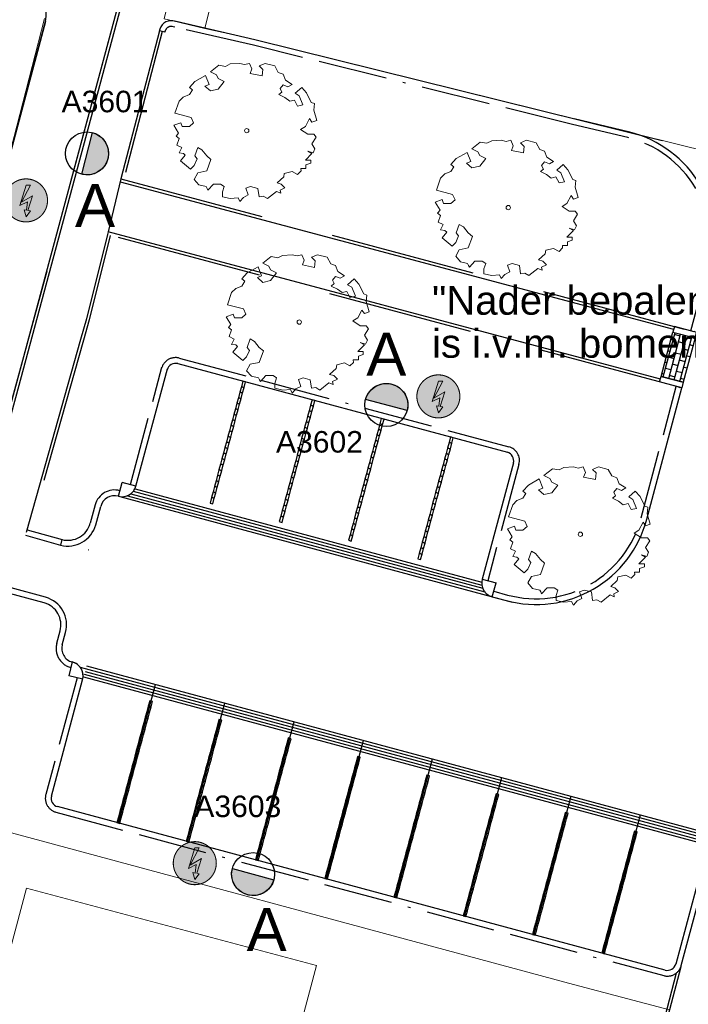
# Model space of a CAD drawing. Header units: metres. Extents: x 253535 to 254630, y 592458 to 593699.
# Tile 11 of 40: x 253681 to 253704, y 593026 to 593060. Entities that reach past the tile are written whole.
import ezdxf
from ezdxf.enums import TextEntityAlignment as Align

# ---------------------------------------------------------------- set-up
doc = ezdxf.new("R2010")
doc.units = ezdxf.units.M
doc.linetypes.add('ACAD_ISO11W100', pattern=[33, 12, -3, 12, -3, 0, -3])
doc.linetypes.add('DASHED', pattern=[19.05, 12.7, -6.35])
for name, color, linetype, lineweight in [('B-WE-GR-BOOM-S1', 114, 'Continuous', 9), ('B-WE-GR-BOOM_STAMDIAMETER-T', 7, 'Continuous', 25), ('B-WE-OG-TERREIN_BEGROEID-GV', 254, 'Continuous', 18), ('B-WE-VH-OPENVERHARDING-GV', 254, 'Continuous', 18), ('B-WE-VH-OPENVERHARDING_STRAATBAKSTEEN-GV', 254, 'Continuous', 18), ('N-woningen', 1, 'Continuous', 0)]:
    doc.layers.add(name, color=color, linetype=linetype, lineweight=lineweight)
for name, color, linetype in [('N-EI-OV-Mast-S', 7, 'Continuous'), ('N-EI-OV-Mast_0_Symbool_Code', 7, 'Continuous'), ('N-EI-OV-Mast_1_Mastnummer-T', 7, 'Continuous'), ('N-EI-OV-Mast_2_Kast-en-Groep-T', 7, 'Continuous'), ('N-EI-OV-Mast_4_Overig_1-T', 7, 'Continuous'), ('N-EI-OV-Mast_5_Overig_2-T', 7, 'Continuous'), ('N-WB-ARC-ASFALT', 8, 'Continuous'), ('N-WB-ARC-BETONSTEEN KF', 253, 'Continuous'), ('N-WB-ARC-KLINKER DF', 24, 'Continuous'), ('N-WB-BAND GAZONBAND 10x20', 7, 'DASHED'), ('N-WB-BAND OPSLUITBAND 10x20', 7, 'DASHED'), ('N-WB-BAND TROTTOIRBAND 18 20', 7, 'ACAD_ISO11W100'), ('N-WB-KANTVERHARDING', 2, 'Continuous'), ('N-WB-MOLGOOT GEBAKKEN DF', 8, 'Continuous'), ('N-WB-PERRONBAND 18 20', 2, 'Continuous'), ('X-EI-OV-Aansluiting-S', 1, 'Continuous'), ('X-EI-OV-Aansluiting_0_Symbool_Code', 7, 'Continuous'), ('X-EI-OV-Aansluiting_1_Mastnummer-T', 7, 'Continuous'), ('X-EI-OV-Aansluiting_2_Groep_en_Fase-T', 7, 'Continuous'), ('X-EI-OV-Aansluiting_4_Overig_1-T', 7, 'Continuous'), ('X-EI-OV-Aansluiting_5_Overig_2-T', 7, 'Continuous'), ('X-XX-AL-Legenda-T', 7, 'Continuous')]:
    doc.layers.add(name, color=color, linetype=linetype)
doc.styles.add('ARIAL', font='arial.ttf')
doc.styles.add('NLCS-ISO', font='txt')

# ---------------------------------------------------------------- blocks, each defined once
blk = doc.blocks.new('SGR-BOOM_06_ST')
at = {"linetype": 'Continuous', "flags": 128}
blk.add_lwpolyline([(2.698, 3.52), (2.53, 3.939), (2.197, 4.064), (1.945, 4.524), (1.273, 4.692), (0.855, 4.524), (1.108, 4.273), (1.064, 3.812), (0.228, 3.98), (0.352, 4.315), (0.184, 4.692), (-0.15, 4.609), (-0.486, 4.692), (-1.155, 4.65), (-1.491, 4.483), (-1.952, 4.565), (-2.539, 4.105), (-2.12, 3.896), (-1.994, 3.644), (-1.575, 3.435), (-1.994, 2.89), (-2.539, 2.766), (-2.915, 3.099), (-2.62, 3.217), (-2.873, 3.855), (-3.628, 3.435), (-4.004, 3.016), (-3.794, 2.848), (-4.004, 2.514), (-4.425, 2.346), (-4.717, 2.054), (-5.01, 1.214), (-3.88, 0.921), (-3.712, 0.544), (-4.004, 0.293), (-4.507, 0.293), (-4.602, 0.556), (-5.093, 0.376), (-4.758, -0.168), (-4.925, -0.377), (-4.717, -0.545), (-4.884, -1.006), (-4.532, -1.182), (-4.717, -1.551), (-4.424, -1.592), (-4.293, -1.707), (-4.619, -2.107), (-3.921, -2.682), (-3.668, -2.431), (-3.46, -1.97), (-3.627, -1.761), (-3.419, -1.174), (-3.124, -1.342), (-2.788, -1.761), (-2.496, -2.01), (-2.788, -2.808), (-3.419, -2.932), (-3.668, -3.394), (-3.333, -3.771), (-2.832, -3.897), (-2.769, -4.022), (-2.706, -4.148), (-2.328, -3.729), (-1.826, -3.729), (-1.575, -3.897), (-1.699, -4.273), (-1.699, -4.609), (-1.154, -4.736), (-0.61, -4.692), (-0.486, -4.945), (-0.233, -4.65), (0.101, -4.483), (-0.059, -4.007), (0.269, -3.896), (0.773, -4.023), (0.856, -4.609), (1.149, -4.565), (1.442, -4.736), (2.071, -4.232), (2.365, -4.356), (2.322, -4.147), (2.657, -3.98), (2.406, -3.728), (2.113, -3.644), (2.574, -3.226), (2.615, -2.975), (3.16, -2.848), (3.538, -3.058), (3.787, -2.807), (3.77, -2.633), (4.123, -2.633), (4.123, -2.387), (4.459, -2.263), (4.459, -2.054), (4.082, -2.054), (4.543, -1.591), (4.25, -1.425), (4.627, -1.55), (4.752, -1.257), (4.543, -0.921), (4.835, -0.461), (4.668, -0.252), (4.25, -0.252), (3.746, 0.085), (4.082, 0.294), (4.375, 0.838), (4.543, 0.589), (4.876, 0.713), (4.667, 1.425), (4.711, 1.886), (4.5, 1.97), (4.164, 2.64), (3.828, 3.013), (3.374, 2.604), (3.663, 2.431), (3.914, 1.802), (3.537, 1.718), (3.327, 2.136), (2.991, 2.054), (2.657, 2.305), (2.238, 2.514), (2.447, 2.682), (2.321, 2.932), (2.53, 3.184), (2.866, 3.059), (3.159, 3.227)], close=True, dxfattribs=at)
blk.add_circle((0, 0), 0.15)
at = {"layer": 'B-WE-GR-BOOM_STAMDIAMETER-T', "style": 'NLCS-ISO'}
blk.add_attdef('STAMDIAMETER', text='', height=0.3, dxfattribs=at).set_placement((0, 0), align=Align.BOTTOM_LEFT)
blk = doc.blocks.new('*U9')
at = {"layer": 'N-EI-OV-Mast-S'}
h = blk.add_hatch(color=0, dxfattribs=at)
h.dxf.hatch_style = 1
edge = h.paths.add_edge_path()
edge.add_line((-0.187, -0.726), (0.187, 0.726))
edge.add_arc((0, 0), 0.75, 255.5449, 435.5449, ccw=False)
blk.add_lwpolyline([(-0.187, -0.726), (0.187, 0.726, -1), (-0.187, -0.726, 0)], format="xyb", dxfattribs=at)
blk.add_circle((0, 0), 0.75, dxfattribs=at)
at = {"layer": 'N-EI-OV-Mast_0_Symbool_Code', "style": 'ARIAL'}
blk.add_attdef('CODE', text='', height=1.5, dxfattribs=at).set_placement((0.278, -1.809), align=Align.MIDDLE_CENTER)
at = {"layer": 'N-EI-OV-Mast_1_Mastnummer-T', "style": 'ARIAL'}
blk.add_attdef('MASTNR', text='', height=0.75, dxfattribs=at).set_placement((-0.888, 1.811), align=Align.MIDDLE_LEFT)
at = {"layer": 'N-EI-OV-Mast_2_Kast-en-Groep-T', "style": 'ARIAL'}
for tag, p in [('KASTNR', (-0.888, 0.686)), ('GROEP', (-0.888, -0.439))]:
    blk.add_attdef(tag, text='', height=0.75, dxfattribs=at).set_placement(p, align=Align.MIDDLE_LEFT)
at = {"layer": 'N-EI-OV-Mast_4_Overig_1-T', "style": 'ARIAL'}
blk.add_attdef('OVERIG1', text='', height=0.75, dxfattribs=at).set_placement((-0.888, -1.564), align=Align.MIDDLE_LEFT)
at = {"layer": 'N-EI-OV-Mast_5_Overig_2-T', "style": 'ARIAL'}
blk.add_attdef('OVERIG2', text='', height=0.75, dxfattribs=at).set_placement((-0.888, -2.689), align=Align.MIDDLE_LEFT)
blk = doc.blocks.new('*U7')
at = {"layer": 'X-EI-OV-Aansluiting-S'}
h = blk.add_hatch(color=0, dxfattribs=at)
h.set_gradient(color1=(0, 255, 0), tint=1, name='SPHERICAL')
edge = h.paths.add_edge_path()
edge.add_arc((0, 0), 0.75, 0, 360)
h = blk.add_hatch(color=7, dxfattribs=at)
h.dxf.hatch_style = 1
h.paths.add_polyline_path([(0.067, -0.354), (0.229, 0.164), (-0.156, -0.067), (0.15, 0.534), (0, 0.534), (-0.219, -0.183), (0.048, -0.047), (0.015, -0.345), (-0.07, -0.331), (0.002, -0.571), (0.152, -0.367)])
at = {"layer": 'X-EI-OV-Aansluiting-S', "color": 7, "const_width": 0.0375}
blk.add_lwpolyline([(0, 0.75, -1), (0, -0.75, -1), (0, 0.75, -1.11402)], format="xyb", dxfattribs=at)
at = {"layer": 'X-EI-OV-Aansluiting-S', "color": 7, "lineweight": 0, "flags": 128}
blk.add_lwpolyline([(0.067, -0.354), (0.229, 0.164), (-0.156, -0.067), (0.15, 0.534), (0, 0.534), (-0.219, -0.183), (0.048, -0.047), (0.015, -0.345), (-0.07, -0.331), (0.002, -0.571), (0.152, -0.367)], close=True, dxfattribs=at)
at = {"layer": 'X-EI-OV-Aansluiting_0_Symbool_Code', "style": 'ARIAL'}
blk.add_attdef('CODE', text='', height=1.5, dxfattribs=at).set_placement((-10, 0), align=Align.MIDDLE_CENTER)
at = {"layer": 'X-EI-OV-Aansluiting_1_Mastnummer-T', "style": 'ARIAL'}
blk.add_attdef('MASTNR', text='', height=0.75, dxfattribs=at).set_placement((6.75, 2.25), align=Align.MIDDLE_LEFT)
at = {"layer": 'X-EI-OV-Aansluiting_2_Groep_en_Fase-T', "style": 'ARIAL'}
for tag, p in [('KASTNR', (6.75, 1.125)), ('GROEP', (6.75, 0))]:
    blk.add_attdef(tag, text='', height=0.75, dxfattribs=at).set_placement(p, align=Align.MIDDLE_LEFT)
at = {"layer": 'X-EI-OV-Aansluiting_4_Overig_1-T', "style": 'ARIAL'}
blk.add_attdef('OVERIG1', text='', height=0.75, dxfattribs=at).set_placement((6.75, -1.125), align=Align.MIDDLE_LEFT)
at = {"layer": 'X-EI-OV-Aansluiting_5_Overig_2-T', "style": 'ARIAL'}
blk.add_attdef('OVERIG2', text='', height=0.75, dxfattribs=at).set_placement((6.75, -2.25), align=Align.MIDDLE_LEFT)
blk = doc.blocks.new('*U14')
at = {"layer": 'N-EI-OV-Mast-S'}
h = blk.add_hatch(color=0, dxfattribs=at)
h.dxf.hatch_style = 1
edge = h.paths.add_edge_path()
edge.add_line((-0.724, 0.195), (0.724, -0.195))
edge.add_arc((0, 0), 0.75, 164.9481, 344.9481, ccw=False)
blk.add_lwpolyline([(-0.724, 0.195), (0.724, -0.195, -1), (-0.724, 0.195, 0)], format="xyb", dxfattribs=at)
blk.add_circle((0, 0), 0.75, dxfattribs=at)
at = {"layer": 'N-EI-OV-Mast_0_Symbool_Code', "style": 'ARIAL'}
blk.add_attdef('CODE', text='', height=1.5, dxfattribs=at).set_placement((0.471, -1.935), align=Align.MIDDLE_CENTER)
at = {"layer": 'N-EI-OV-Mast_1_Mastnummer-T', "style": 'ARIAL'}
blk.add_attdef('MASTNR', text='', height=0.75, dxfattribs=at).set_placement((-2.049, 2.362), align=Align.MIDDLE_LEFT)
at = {"layer": 'N-EI-OV-Mast_2_Kast-en-Groep-T', "style": 'ARIAL'}
for tag, p in [('KASTNR', (-2.049, 1.237)), ('GROEP', (-2.049, 0.112))]:
    blk.add_attdef(tag, text='', height=0.75, dxfattribs=at).set_placement(p, align=Align.MIDDLE_LEFT)
at = {"layer": 'N-EI-OV-Mast_4_Overig_1-T', "style": 'ARIAL'}
blk.add_attdef('OVERIG1', text='', height=0.75, dxfattribs=at).set_placement((-2.049, -1.013), align=Align.MIDDLE_LEFT)
at = {"layer": 'N-EI-OV-Mast_5_Overig_2-T', "style": 'ARIAL'}
blk.add_attdef('OVERIG2', text='', height=0.75, dxfattribs=at).set_placement((-2.049, -2.138), align=Align.MIDDLE_LEFT)
blk = doc.blocks.new('*U15')
at = {"layer": 'N-EI-OV-Mast-S'}
h = blk.add_hatch(color=0, dxfattribs=at)
h.dxf.hatch_style = 1
edge = h.paths.add_edge_path()
edge.add_line((0.724, -0.195), (-0.724, 0.195))
edge.add_arc((0, 0), 0.75, 344.948, 524.948, ccw=False)
blk.add_lwpolyline([(0.724, -0.195), (-0.724, 0.195, -1), (0.724, -0.195, 0)], format="xyb", dxfattribs=at)
blk.add_circle((0, 0), 0.75, dxfattribs=at)
at = {"layer": 'N-EI-OV-Mast_0_Symbool_Code', "style": 'ARIAL'}
blk.add_attdef('CODE', text='', height=1.5, dxfattribs=at).set_placement((-0.003, 1.768), align=Align.MIDDLE_CENTER)
at = {"layer": 'N-EI-OV-Mast_1_Mastnummer-T', "style": 'ARIAL'}
blk.add_attdef('MASTNR', text='', height=0.75, dxfattribs=at).set_placement((-3.848, -1.286), align=Align.MIDDLE_LEFT)
at = {"layer": 'N-EI-OV-Mast_2_Kast-en-Groep-T', "style": 'ARIAL'}
for tag, p in [('KASTNR', (-3.848, -2.411)), ('GROEP', (-3.848, -3.536))]:
    blk.add_attdef(tag, text='', height=0.75, dxfattribs=at).set_placement(p, align=Align.MIDDLE_LEFT)
at = {"layer": 'N-EI-OV-Mast_4_Overig_1-T', "style": 'ARIAL'}
blk.add_attdef('OVERIG1', text='', height=0.75, dxfattribs=at).set_placement((-3.848, -4.661), align=Align.MIDDLE_LEFT)
at = {"layer": 'N-EI-OV-Mast_5_Overig_2-T', "style": 'ARIAL'}
blk.add_attdef('OVERIG2', text='', height=0.75, dxfattribs=at).set_placement((-3.848, -5.786), align=Align.MIDDLE_LEFT)

msp = doc.modelspace()

# ---------------------------------------------------------------- hatches: boundary and pattern name
at = {"layer": 'N-WB-ARC-KLINKER DF'}
h = msp.add_hatch(dxfattribs=at)
h.set_pattern_fill('AR-B816', color=252, scale=0.001, angle=74.8643)
h.set_pattern_definition([(74.86429959, (14880.60697, -6170.64395), (-0.19615101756, 0.053056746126), []), (164.86429959, (14880.60697, -6170.64395), (-0.24920776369, -0.143094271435), [0.2032, -0.2032])])
h.paths.add_polyline_path([(253703.103, 593047.428), (253703.513, 593048.974), (253704.287, 593048.77), (253703.876, 593047.223)])

# ---------------------------------------------------------------- linework, layer by layer
at = {"layer": 'B-WE-OG-TERREIN_BEGROEID-GV', "color": 252}
msp.add_lwpolyline([(253679.834, 593061.084), (253677.657, 593059.795), (253677.538, 593059.737), (253677.411, 593059.698), (253677.28, 593059.678), (253677.148, 593059.679), (253677.017, 593059.701), (253677.007, 593059.703), (253676.805, 593058.937), (253669.938, 593060.608), (253668.904, 593056.359), (253672.093, 593055.581), (253672.253, 593055.559), (253680.319, 593054.887), (253681.611, 593059.899)], dxfattribs=at)
at = {"layer": 'B-WE-VH-OPENVERHARDING-GV', "color": 252}
msp.add_lwpolyline([(253725.107, 593055.837), (253718.99, 593057.385), (253701.498, 593061.712), (253688.531, 593064.924), (253687.192, 593059.56), (253688.58, 593059.258), (253688.935, 593059.164), (253701.786, 593055.976), (253702.288, 593055.858), (253703.154, 593055.654), (253715.634, 593052.544), (253716.072, 593052.467), (253717.768, 593052.018), (253734.436, 593047.82)], dxfattribs=at)
at = {"layer": 'B-WE-VH-OPENVERHARDING_STRAATBAKSTEEN-GV', "color": 252}
msp.add_lwpolyline([(253688.531, 593064.924), (253687.077, 593065.284), (253685.777, 593059.896), (253686.083, 593059.824), (253687.192, 593059.56)], close=True, dxfattribs=at)
at = {"layer": 'N-WB-ARC-ASFALT', "color": 252}
msp.add_lwpolyline([(253666.331, 593003.273), (253672.781, 593027.054), (253678.777, 593049.164), (253680.319, 593054.887), (253681.64, 593059.798, 0.327961), (253681.114, 593061.024), (253684.156, 593060.295), (253682.231, 593053.169), (253679.06, 593041.418), (253672.708, 593017.996)], format="xyb", dxfattribs=at)
at = {"layer": 'N-WB-ARC-BETONSTEEN KF', "color": 252}
for points in [[(253688.565, 593047.045), (253688.617, 593047.238), (253688.521, 593047.264), (253688.469, 593047.071)], [(253688.513, 593046.852), (253688.565, 593047.045), (253688.469, 593047.071), (253688.417, 593046.878)], [(253688.409, 593046.466), (253688.461, 593046.659), (253688.365, 593046.685), (253688.313, 593046.492)], [(253688.461, 593046.659), (253688.513, 593046.852), (253688.417, 593046.878), (253688.365, 593046.685)], [(253690.979, 593046.396), (253691.031, 593046.589), (253690.934, 593046.615), (253690.882, 593046.422)], [(253688.305, 593046.079), (253688.357, 593046.273), (253688.261, 593046.299), (253688.209, 593046.105)], [(253688.357, 593046.273), (253688.409, 593046.466), (253688.313, 593046.492), (253688.261, 593046.299)], [(253690.875, 593046.01), (253690.927, 593046.203), (253690.83, 593046.229), (253690.779, 593046.036)], [(253690.927, 593046.203), (253690.979, 593046.396), (253690.882, 593046.422), (253690.83, 593046.229)], [(253688.202, 593045.693), (253688.254, 593045.886), (253688.157, 593045.912), (253688.105, 593045.719)], [(253688.254, 593045.886), (253688.305, 593046.079), (253688.209, 593046.105), (253688.157, 593045.912)], [(253690.823, 593045.817), (253690.875, 593046.01), (253690.779, 593046.036), (253690.727, 593045.843)], [(253693.393, 593045.747), (253693.445, 593045.94), (253693.349, 593045.966), (253693.297, 593045.773)], [(253688.15, 593045.5), (253688.202, 593045.693), (253688.105, 593045.719), (253688.053, 593045.526)], [(253690.719, 593045.431), (253690.771, 593045.624), (253690.675, 593045.65), (253690.623, 593045.457)], [(253690.771, 593045.624), (253690.823, 593045.817), (253690.727, 593045.843), (253690.675, 593045.65)], [(253693.289, 593045.361), (253693.341, 593045.554), (253693.245, 593045.58), (253693.193, 593045.387)], [(253693.341, 593045.554), (253693.393, 593045.747), (253693.297, 593045.773), (253693.245, 593045.58)], [(253688.046, 593045.114), (253688.098, 593045.307), (253688.001, 593045.333), (253687.949, 593045.14)], [(253688.098, 593045.307), (253688.15, 593045.5), (253688.053, 593045.526), (253688.001, 593045.333)], [(253690.615, 593045.044), (253690.667, 593045.237), (253690.571, 593045.263), (253690.519, 593045.07)], [(253690.667, 593045.237), (253690.719, 593045.431), (253690.623, 593045.457), (253690.571, 593045.263)], [(253693.186, 593044.975), (253693.237, 593045.168), (253693.141, 593045.194), (253693.089, 593045.001)], [(253693.237, 593045.168), (253693.289, 593045.361), (253693.193, 593045.387), (253693.141, 593045.194)], [(253695.807, 593045.098), (253695.859, 593045.291), (253695.763, 593045.317), (253695.711, 593045.123)], [(253687.942, 593044.727), (253687.994, 593044.921), (253687.897, 593044.947), (253687.845, 593044.753)], [(253687.994, 593044.921), (253688.046, 593045.114), (253687.949, 593045.14), (253687.897, 593044.947)], [(253690.512, 593044.658), (253690.563, 593044.851), (253690.467, 593044.877), (253690.415, 593044.684)], [(253690.563, 593044.851), (253690.615, 593045.044), (253690.519, 593045.07), (253690.467, 593044.877)], [(253693.134, 593044.782), (253693.186, 593044.975), (253693.089, 593045.001), (253693.037, 593044.808)], [(253695.703, 593044.711), (253695.755, 593044.904), (253695.659, 593044.93), (253695.607, 593044.737)], [(253695.755, 593044.904), (253695.807, 593045.098), (253695.711, 593045.123), (253695.659, 593044.93)], [(253687.838, 593044.341), (253687.89, 593044.534), (253687.793, 593044.56), (253687.741, 593044.367)], [(253687.89, 593044.534), (253687.942, 593044.727), (253687.845, 593044.753), (253687.793, 593044.56)], [(253690.46, 593044.465), (253690.512, 593044.658), (253690.415, 593044.684), (253690.363, 593044.491)], [(253693.03, 593044.395), (253693.082, 593044.588), (253692.985, 593044.614), (253692.933, 593044.421)], [(253693.082, 593044.588), (253693.134, 593044.782), (253693.037, 593044.808), (253692.985, 593044.614)], [(253695.6, 593044.325), (253695.652, 593044.518), (253695.555, 593044.544), (253695.503, 593044.351)], [(253695.652, 593044.518), (253695.703, 593044.711), (253695.607, 593044.737), (253695.555, 593044.544)], [(253687.734, 593043.955), (253687.786, 593044.148), (253687.69, 593044.174), (253687.638, 593043.981)], [(253687.786, 593044.148), (253687.838, 593044.341), (253687.741, 593044.367), (253687.69, 593044.174)], [(253690.356, 593044.079), (253690.408, 593044.272), (253690.311, 593044.298), (253690.259, 593044.105)], [(253690.408, 593044.272), (253690.46, 593044.465), (253690.363, 593044.491), (253690.311, 593044.298)], [(253692.926, 593044.009), (253692.978, 593044.202), (253692.881, 593044.228), (253692.829, 593044.035)], [(253692.978, 593044.202), (253693.03, 593044.395), (253692.933, 593044.421), (253692.881, 593044.228)], [(253695.548, 593044.132), (253695.6, 593044.325), (253695.503, 593044.351), (253695.451, 593044.158)], [(253687.682, 593043.762), (253687.734, 593043.955), (253687.638, 593043.981), (253687.586, 593043.788)], [(253690.252, 593043.692), (253690.304, 593043.885), (253690.207, 593043.911), (253690.155, 593043.718)], [(253690.304, 593043.885), (253690.356, 593044.079), (253690.259, 593044.105), (253690.207, 593043.911)], [(253692.822, 593043.623), (253692.874, 593043.816), (253692.777, 593043.842), (253692.725, 593043.649)], [(253692.874, 593043.816), (253692.926, 593044.009), (253692.829, 593044.035), (253692.777, 593043.842)], [(253695.444, 593043.746), (253695.496, 593043.939), (253695.399, 593043.965), (253695.347, 593043.772)], [(253695.496, 593043.939), (253695.548, 593044.132), (253695.451, 593044.158), (253695.399, 593043.965)], [(253687.578, 593043.375), (253687.63, 593043.569), (253687.534, 593043.595), (253687.482, 593043.401)], [(253687.63, 593043.569), (253687.682, 593043.762), (253687.586, 593043.788), (253687.534, 593043.595)], [(253690.148, 593043.306), (253690.2, 593043.499), (253690.103, 593043.525), (253690.051, 593043.332)], [(253690.2, 593043.499), (253690.252, 593043.692), (253690.155, 593043.718), (253690.103, 593043.525)], [(253692.77, 593043.43), (253692.822, 593043.623), (253692.725, 593043.649), (253692.673, 593043.456)], [(253695.34, 593043.359), (253695.392, 593043.552), (253695.295, 593043.578), (253695.243, 593043.385)], [(253695.392, 593043.552), (253695.444, 593043.746), (253695.347, 593043.772), (253695.295, 593043.578)], [(253687.474, 593042.989), (253687.526, 593043.182), (253687.43, 593043.208), (253687.378, 593043.015)], [(253687.526, 593043.182), (253687.578, 593043.375), (253687.482, 593043.401), (253687.43, 593043.208)], [(253690.044, 593042.92), (253690.096, 593043.113), (253689.999, 593043.139), (253689.948, 593042.946)], [(253690.096, 593043.113), (253690.148, 593043.306), (253690.051, 593043.332), (253689.999, 593043.139)], [(253692.666, 593043.043), (253692.718, 593043.236), (253692.622, 593043.262), (253692.57, 593043.069)], [(253692.718, 593043.236), (253692.77, 593043.43), (253692.673, 593043.456), (253692.622, 593043.262)], [(253695.236, 593042.973), (253695.288, 593043.166), (253695.191, 593043.192), (253695.139, 593042.999)], [(253695.288, 593043.166), (253695.34, 593043.359), (253695.243, 593043.385), (253695.191, 593043.192)], [(253689.992, 593042.727), (253690.044, 593042.92), (253689.948, 593042.946), (253689.896, 593042.753)], [(253692.562, 593042.657), (253692.614, 593042.85), (253692.518, 593042.876), (253692.466, 593042.683)], [(253692.614, 593042.85), (253692.666, 593043.043), (253692.57, 593043.069), (253692.518, 593042.876)], [(253695.132, 593042.587), (253695.184, 593042.78), (253695.088, 593042.806), (253695.036, 593042.613)], [(253695.184, 593042.78), (253695.236, 593042.973), (253695.139, 593042.999), (253695.088, 593042.806)], [(253689.888, 593042.34), (253689.94, 593042.533), (253689.844, 593042.559), (253689.792, 593042.366)], [(253689.94, 593042.533), (253689.992, 593042.727), (253689.896, 593042.753), (253689.844, 593042.559)], [(253692.458, 593042.271), (253692.51, 593042.464), (253692.414, 593042.49), (253692.362, 593042.297)], [(253692.51, 593042.464), (253692.562, 593042.657), (253692.466, 593042.683), (253692.414, 593042.49)], [(253695.08, 593042.394), (253695.132, 593042.587), (253695.036, 593042.613), (253694.984, 593042.42)], [(253692.354, 593041.885), (253692.406, 593042.078), (253692.31, 593042.104), (253692.258, 593041.91)], [(253692.406, 593042.078), (253692.458, 593042.271), (253692.362, 593042.297), (253692.31, 593042.104)], [(253694.976, 593042.007), (253695.028, 593042.2), (253694.932, 593042.226), (253694.88, 593042.033)], [(253695.028, 593042.2), (253695.08, 593042.394), (253694.984, 593042.42), (253694.932, 593042.226)], [(253692.303, 593041.691), (253692.354, 593041.885), (253692.258, 593041.91), (253692.206, 593041.717)], [(253694.872, 593041.621), (253694.924, 593041.814), (253694.828, 593041.84), (253694.776, 593041.647)], [(253694.924, 593041.814), (253694.976, 593042.007), (253694.88, 593042.033), (253694.828, 593041.84)], [(253694.769, 593041.235), (253694.821, 593041.428), (253694.724, 593041.454), (253694.672, 593041.261)], [(253694.821, 593041.428), (253694.872, 593041.621), (253694.776, 593041.647), (253694.724, 593041.454)], [(253694.717, 593041.042), (253694.769, 593041.235), (253694.672, 593041.261), (253694.62, 593041.068)], [(253685.224, 593035.932), (253685.172, 593035.739), (253685.268, 593035.713), (253685.32, 593035.906)], [(253685.276, 593036.125), (253685.224, 593035.932), (253685.32, 593035.906), (253685.372, 593036.099)], [(253685.172, 593035.739), (253685.12, 593035.546), (253685.217, 593035.52), (253685.268, 593035.713)], [(253685.068, 593035.353), (253685.016, 593035.16), (253685.113, 593035.134), (253685.165, 593035.327)], [(253685.12, 593035.546), (253685.068, 593035.353), (253685.165, 593035.327), (253685.217, 593035.52)], [(253687.638, 593035.283), (253687.586, 593035.09), (253687.683, 593035.064), (253687.735, 593035.257)], [(253687.69, 593035.476), (253687.638, 593035.283), (253687.735, 593035.257), (253687.787, 593035.45)], [(253684.964, 593034.966), (253684.912, 593034.773), (253685.009, 593034.747), (253685.061, 593034.94)], [(253685.016, 593035.16), (253684.964, 593034.966), (253685.061, 593034.94), (253685.113, 593035.134)], [(253687.534, 593034.897), (253687.482, 593034.703), (253687.579, 593034.678), (253687.631, 593034.871)], [(253687.586, 593035.09), (253687.534, 593034.897), (253687.631, 593034.871), (253687.683, 593035.064)], [(253684.86, 593034.58), (253684.808, 593034.387), (253684.905, 593034.361), (253684.957, 593034.554)], [(253684.912, 593034.773), (253684.86, 593034.58), (253684.957, 593034.554), (253685.009, 593034.747)], [(253687.482, 593034.703), (253687.43, 593034.51), (253687.527, 593034.484), (253687.579, 593034.678)], [(253690.052, 593034.634), (253690, 593034.441), (253690.097, 593034.415), (253690.149, 593034.608)], [(253690.104, 593034.827), (253690.052, 593034.634), (253690.149, 593034.608), (253690.201, 593034.801)], [(253684.808, 593034.387), (253684.756, 593034.194), (253684.853, 593034.168), (253684.905, 593034.361)], [(253687.378, 593034.317), (253687.326, 593034.124), (253687.423, 593034.098), (253687.475, 593034.291)], [(253687.43, 593034.51), (253687.378, 593034.317), (253687.475, 593034.291), (253687.527, 593034.484)], [(253689.948, 593034.247), (253689.897, 593034.054), (253689.993, 593034.028), (253690.045, 593034.221)], [(253690, 593034.441), (253689.948, 593034.247), (253690.045, 593034.221), (253690.097, 593034.415)], [(253684.704, 593034.001), (253684.653, 593033.808), (253684.749, 593033.782), (253684.801, 593033.975)], [(253684.756, 593034.194), (253684.704, 593034.001), (253684.801, 593033.975), (253684.853, 593034.168)], [(253687.275, 593033.931), (253687.223, 593033.738), (253687.319, 593033.712), (253687.371, 593033.905)], [(253687.326, 593034.124), (253687.275, 593033.931), (253687.371, 593033.905), (253687.423, 593034.098)], [(253689.897, 593034.054), (253689.845, 593033.861), (253689.941, 593033.835), (253689.993, 593034.028)], [(253692.467, 593033.984), (253692.415, 593033.791), (253692.511, 593033.765), (253692.563, 593033.958)], [(253692.518, 593034.178), (253692.467, 593033.984), (253692.563, 593033.958), (253692.615, 593034.152)], [(253684.601, 593033.614), (253684.549, 593033.421), (253684.645, 593033.395), (253684.697, 593033.589)], [(253684.653, 593033.808), (253684.601, 593033.614), (253684.697, 593033.589), (253684.749, 593033.782)], [(253687.171, 593033.545), (253687.119, 593033.352), (253687.215, 593033.326), (253687.267, 593033.519)], [(253687.223, 593033.738), (253687.171, 593033.545), (253687.267, 593033.519), (253687.319, 593033.712)], [(253689.793, 593033.668), (253689.741, 593033.475), (253689.837, 593033.449), (253689.889, 593033.642)], [(253689.845, 593033.861), (253689.793, 593033.668), (253689.889, 593033.642), (253689.941, 593033.835)], [(253692.363, 593033.598), (253692.311, 593033.405), (253692.407, 593033.379), (253692.459, 593033.572)], [(253692.415, 593033.791), (253692.363, 593033.598), (253692.459, 593033.572), (253692.511, 593033.765)], [(253694.933, 593033.528), (253694.881, 593033.335), (253694.977, 593033.309), (253695.029, 593033.502)], [(253684.497, 593033.228), (253684.445, 593033.035), (253684.541, 593033.009), (253684.593, 593033.202)], [(253684.549, 593033.421), (253684.497, 593033.228), (253684.593, 593033.202), (253684.645, 593033.395)], [(253687.119, 593033.352), (253687.067, 593033.158), (253687.163, 593033.132), (253687.215, 593033.326)], [(253689.689, 593033.282), (253689.637, 593033.089), (253689.733, 593033.063), (253689.785, 593033.256)], [(253689.741, 593033.475), (253689.689, 593033.282), (253689.785, 593033.256), (253689.837, 593033.449)], [(253692.259, 593033.212), (253692.207, 593033.019), (253692.303, 593032.993), (253692.355, 593033.186)], [(253692.311, 593033.405), (253692.259, 593033.212), (253692.355, 593033.186), (253692.407, 593033.379)], [(253694.881, 593033.335), (253694.829, 593033.142), (253694.925, 593033.116), (253694.977, 593033.309)], [(253684.393, 593032.842), (253684.341, 593032.649), (253684.437, 593032.623), (253684.489, 593032.816)], [(253684.445, 593033.035), (253684.393, 593032.842), (253684.489, 593032.816), (253684.541, 593033.009)], [(253687.015, 593032.965), (253686.963, 593032.772), (253687.059, 593032.746), (253687.111, 593032.939)], [(253687.067, 593033.158), (253687.015, 593032.965), (253687.111, 593032.939), (253687.163, 593033.132)], [(253689.585, 593032.895), (253689.533, 593032.702), (253689.63, 593032.676), (253689.681, 593032.869)], [(253689.637, 593033.089), (253689.585, 593032.895), (253689.681, 593032.869), (253689.733, 593033.063)], [(253692.207, 593033.019), (253692.155, 593032.826), (253692.251, 593032.8), (253692.303, 593032.993)], [(253694.777, 593032.949), (253694.725, 593032.756), (253694.822, 593032.73), (253694.873, 593032.923)], [(253694.829, 593033.142), (253694.777, 593032.949), (253694.873, 593032.923), (253694.925, 593033.116)], [(253697.347, 593032.879), (253697.295, 593032.686), (253697.392, 593032.66), (253697.444, 593032.853)], [(253684.341, 593032.649), (253684.289, 593032.456), (253684.386, 593032.43), (253684.437, 593032.623)], [(253686.911, 593032.579), (253686.859, 593032.386), (253686.956, 593032.36), (253687.008, 593032.553)], [(253686.963, 593032.772), (253686.911, 593032.579), (253687.008, 593032.553), (253687.059, 593032.746)], [(253689.481, 593032.509), (253689.429, 593032.316), (253689.526, 593032.29), (253689.578, 593032.483)], [(253689.533, 593032.702), (253689.481, 593032.509), (253689.578, 593032.483), (253689.63, 593032.676)], [(253692.103, 593032.632), (253692.051, 593032.439), (253692.148, 593032.413), (253692.2, 593032.607)], [(253692.155, 593032.826), (253692.103, 593032.632), (253692.2, 593032.607), (253692.251, 593032.8)], [(253694.673, 593032.563), (253694.621, 593032.37), (253694.718, 593032.344), (253694.77, 593032.537)], [(253694.725, 593032.756), (253694.673, 593032.563), (253694.77, 593032.537), (253694.822, 593032.73)], [(253697.243, 593032.493), (253697.191, 593032.3), (253697.288, 593032.274), (253697.34, 593032.467)], [(253697.295, 593032.686), (253697.243, 593032.493), (253697.34, 593032.467), (253697.392, 593032.66)], [(253684.237, 593032.263), (253684.185, 593032.069), (253684.282, 593032.043), (253684.334, 593032.237)], [(253684.289, 593032.456), (253684.237, 593032.263), (253684.334, 593032.237), (253684.386, 593032.43)], [(253686.807, 593032.193), (253686.755, 593032), (253686.852, 593031.974), (253686.904, 593032.167)], [(253686.859, 593032.386), (253686.807, 593032.193), (253686.904, 593032.167), (253686.956, 593032.36)], [(253689.429, 593032.316), (253689.377, 593032.123), (253689.474, 593032.097), (253689.526, 593032.29)], [(253691.999, 593032.246), (253691.947, 593032.053), (253692.044, 593032.027), (253692.096, 593032.22)], [(253692.051, 593032.439), (253691.999, 593032.246), (253692.096, 593032.22), (253692.148, 593032.413)], [(253694.569, 593032.176), (253694.517, 593031.983), (253694.614, 593031.957), (253694.666, 593032.15)], [(253694.621, 593032.37), (253694.569, 593032.176), (253694.666, 593032.15), (253694.718, 593032.344)], [(253697.191, 593032.3), (253697.139, 593032.107), (253697.236, 593032.081), (253697.288, 593032.274)], [(253699.761, 593032.23), (253699.709, 593032.037), (253699.806, 593032.011), (253699.858, 593032.204)], [(253684.185, 593032.069), (253684.133, 593031.876), (253684.23, 593031.85), (253684.282, 593032.043)], [(253686.703, 593031.806), (253686.651, 593031.613), (253686.748, 593031.587), (253686.8, 593031.78)], [(253686.755, 593032), (253686.703, 593031.806), (253686.8, 593031.78), (253686.852, 593031.974)], [(253689.325, 593031.93), (253689.273, 593031.737), (253689.37, 593031.711), (253689.422, 593031.904)], [(253689.377, 593032.123), (253689.325, 593031.93), (253689.422, 593031.904), (253689.474, 593032.097)], [(253691.895, 593031.86), (253691.843, 593031.667), (253691.94, 593031.641), (253691.992, 593031.834)], [(253691.947, 593032.053), (253691.895, 593031.86), (253691.992, 593031.834), (253692.044, 593032.027)], [(253694.517, 593031.983), (253694.465, 593031.79), (253694.562, 593031.764), (253694.614, 593031.957)], [(253697.087, 593031.913), (253697.035, 593031.72), (253697.132, 593031.694), (253697.184, 593031.887)], [(253697.139, 593032.107), (253697.087, 593031.913), (253697.184, 593031.887), (253697.236, 593032.081)], [(253699.657, 593031.844), (253699.605, 593031.65), (253699.702, 593031.624), (253699.754, 593031.818)], [(253699.709, 593032.037), (253699.657, 593031.844), (253699.754, 593031.818), (253699.806, 593032.011)], [(253686.651, 593031.613), (253686.599, 593031.42), (253686.696, 593031.394), (253686.748, 593031.587)], [(253689.221, 593031.543), (253689.169, 593031.35), (253689.266, 593031.324), (253689.318, 593031.517)], [(253689.273, 593031.737), (253689.221, 593031.543), (253689.318, 593031.517), (253689.37, 593031.711)], [(253691.791, 593031.474), (253691.739, 593031.281), (253691.836, 593031.255), (253691.888, 593031.448)], [(253691.843, 593031.667), (253691.791, 593031.474), (253691.888, 593031.448), (253691.94, 593031.641)], [(253694.413, 593031.597), (253694.361, 593031.404), (253694.458, 593031.378), (253694.51, 593031.571)], [(253694.465, 593031.79), (253694.413, 593031.597), (253694.51, 593031.571), (253694.562, 593031.764)], [(253696.983, 593031.527), (253696.931, 593031.334), (253697.028, 593031.308), (253697.08, 593031.501)], [(253697.035, 593031.72), (253696.983, 593031.527), (253697.08, 593031.501), (253697.132, 593031.694)], [(253699.605, 593031.65), (253699.553, 593031.457), (253699.65, 593031.431), (253699.702, 593031.624)], [(253702.175, 593031.581), (253702.123, 593031.388), (253702.22, 593031.362), (253702.272, 593031.555)], [(253686.599, 593031.42), (253686.547, 593031.227), (253686.644, 593031.201), (253686.696, 593031.394)], [(253689.117, 593031.157), (253689.065, 593030.964), (253689.162, 593030.938), (253689.214, 593031.131)], [(253689.169, 593031.35), (253689.117, 593031.157), (253689.214, 593031.131), (253689.266, 593031.324)], [(253691.739, 593031.281), (253691.687, 593031.087), (253691.784, 593031.061), (253691.836, 593031.255)], [(253694.309, 593031.211), (253694.258, 593031.018), (253694.354, 593030.992), (253694.406, 593031.185)], [(253694.361, 593031.404), (253694.309, 593031.211), (253694.406, 593031.185), (253694.458, 593031.378)], [(253696.879, 593031.141), (253696.828, 593030.948), (253696.924, 593030.922), (253696.976, 593031.115)], [(253696.931, 593031.334), (253696.879, 593031.141), (253696.976, 593031.115), (253697.028, 593031.308)], [(253699.501, 593031.264), (253699.45, 593031.071), (253699.546, 593031.045), (253699.598, 593031.238)], [(253699.553, 593031.457), (253699.501, 593031.264), (253699.598, 593031.238), (253699.65, 593031.431)], [(253702.072, 593031.194), (253702.02, 593031.001), (253702.116, 593030.975), (253702.168, 593031.168)], [(253702.123, 593031.388), (253702.072, 593031.194), (253702.168, 593031.168), (253702.22, 593031.362)], [(253689.065, 593030.964), (253689.014, 593030.771), (253689.11, 593030.745), (253689.162, 593030.938)], [(253691.636, 593030.894), (253691.584, 593030.701), (253691.68, 593030.675), (253691.732, 593030.868)], [(253691.687, 593031.087), (253691.636, 593030.894), (253691.732, 593030.868), (253691.784, 593031.061)], [(253694.206, 593030.824), (253694.154, 593030.631), (253694.25, 593030.605), (253694.302, 593030.798)], [(253694.258, 593031.018), (253694.206, 593030.824), (253694.302, 593030.798), (253694.354, 593030.992)], [(253696.828, 593030.948), (253696.776, 593030.755), (253696.872, 593030.729), (253696.924, 593030.922)], [(253699.398, 593030.878), (253699.346, 593030.685), (253699.442, 593030.659), (253699.494, 593030.852)], [(253699.45, 593031.071), (253699.398, 593030.878), (253699.494, 593030.852), (253699.546, 593031.045)], [(253701.968, 593030.808), (253701.916, 593030.615), (253702.012, 593030.589), (253702.064, 593030.782)], [(253702.02, 593031.001), (253701.968, 593030.808), (253702.064, 593030.782), (253702.116, 593030.975)], [(253689.014, 593030.771), (253688.962, 593030.578), (253689.058, 593030.552), (253689.11, 593030.745)], [(253691.532, 593030.508), (253691.48, 593030.315), (253691.576, 593030.289), (253691.628, 593030.482)], [(253691.584, 593030.701), (253691.532, 593030.508), (253691.628, 593030.482), (253691.68, 593030.675)], [(253694.102, 593030.438), (253694.05, 593030.245), (253694.146, 593030.219), (253694.198, 593030.412)], [(253694.154, 593030.631), (253694.102, 593030.438), (253694.198, 593030.412), (253694.25, 593030.605)], [(253696.724, 593030.561), (253696.672, 593030.368), (253696.768, 593030.342), (253696.82, 593030.535)], [(253696.776, 593030.755), (253696.724, 593030.561), (253696.82, 593030.535), (253696.872, 593030.729)], [(253699.294, 593030.492), (253699.242, 593030.298), (253699.338, 593030.273), (253699.39, 593030.466)], [(253699.346, 593030.685), (253699.294, 593030.492), (253699.39, 593030.466), (253699.442, 593030.659)], [(253701.916, 593030.615), (253701.864, 593030.422), (253701.96, 593030.396), (253702.012, 593030.589)], [(253691.428, 593030.122), (253691.376, 593029.929), (253691.472, 593029.903), (253691.524, 593030.096)], [(253691.48, 593030.315), (253691.428, 593030.122), (253691.524, 593030.096), (253691.576, 593030.289)], [(253694.05, 593030.245), (253693.998, 593030.052), (253694.094, 593030.026), (253694.146, 593030.219)], [(253696.62, 593030.175), (253696.568, 593029.982), (253696.664, 593029.956), (253696.716, 593030.149)], [(253696.672, 593030.368), (253696.62, 593030.175), (253696.716, 593030.149), (253696.768, 593030.342)], [(253699.19, 593030.105), (253699.138, 593029.912), (253699.234, 593029.886), (253699.286, 593030.079)], [(253699.242, 593030.298), (253699.19, 593030.105), (253699.286, 593030.079), (253699.338, 593030.273)], [(253701.812, 593030.229), (253701.76, 593030.036), (253701.856, 593030.01), (253701.908, 593030.203)], [(253701.864, 593030.422), (253701.812, 593030.229), (253701.908, 593030.203), (253701.96, 593030.396)], [(253693.946, 593029.859), (253693.894, 593029.666), (253693.991, 593029.64), (253694.042, 593029.833)], [(253693.998, 593030.052), (253693.946, 593029.859), (253694.042, 593029.833), (253694.094, 593030.026)], [(253696.516, 593029.789), (253696.464, 593029.596), (253696.561, 593029.57), (253696.612, 593029.763)], [(253696.568, 593029.982), (253696.516, 593029.789), (253696.612, 593029.763), (253696.664, 593029.956)], [(253699.138, 593029.912), (253699.086, 593029.719), (253699.183, 593029.693), (253699.234, 593029.886)], [(253701.708, 593029.842), (253701.656, 593029.649), (253701.753, 593029.623), (253701.805, 593029.816)], [(253701.76, 593030.036), (253701.708, 593029.842), (253701.805, 593029.816), (253701.856, 593030.01)], [(253693.842, 593029.472), (253693.79, 593029.279), (253693.887, 593029.253), (253693.939, 593029.446)], [(253693.894, 593029.666), (253693.842, 593029.472), (253693.939, 593029.446), (253693.991, 593029.64)], [(253696.412, 593029.403), (253696.36, 593029.209), (253696.457, 593029.184), (253696.509, 593029.377)], [(253696.464, 593029.596), (253696.412, 593029.403), (253696.509, 593029.377), (253696.561, 593029.57)], [(253699.034, 593029.526), (253698.982, 593029.333), (253699.079, 593029.307), (253699.131, 593029.5)], [(253699.086, 593029.719), (253699.034, 593029.526), (253699.131, 593029.5), (253699.183, 593029.693)], [(253701.604, 593029.456), (253701.552, 593029.263), (253701.649, 593029.237), (253701.701, 593029.43)], [(253701.656, 593029.649), (253701.604, 593029.456), (253701.701, 593029.43), (253701.753, 593029.623)], [(253696.36, 593029.209), (253696.308, 593029.016), (253696.405, 593028.99), (253696.457, 593029.184)], [(253698.93, 593029.14), (253698.878, 593028.947), (253698.975, 593028.921), (253699.027, 593029.114)], [(253698.982, 593029.333), (253698.93, 593029.14), (253699.027, 593029.114), (253699.079, 593029.307)], [(253701.5, 593029.07), (253701.448, 593028.877), (253701.545, 593028.851), (253701.597, 593029.044)], [(253701.552, 593029.263), (253701.5, 593029.07), (253701.597, 593029.044), (253701.649, 593029.237)], [(253696.256, 593028.823), (253696.204, 593028.63), (253696.301, 593028.604), (253696.353, 593028.797)], [(253696.308, 593029.016), (253696.256, 593028.823), (253696.353, 593028.797), (253696.405, 593028.99)], [(253698.826, 593028.753), (253698.774, 593028.56), (253698.871, 593028.534), (253698.923, 593028.727)], [(253698.878, 593028.947), (253698.826, 593028.753), (253698.923, 593028.727), (253698.975, 593028.921)], [(253701.448, 593028.877), (253701.396, 593028.684), (253701.493, 593028.658), (253701.545, 593028.851)], [(253698.774, 593028.56), (253698.722, 593028.367), (253698.819, 593028.341), (253698.871, 593028.534)], [(253701.344, 593028.49), (253701.292, 593028.297), (253701.389, 593028.271), (253701.441, 593028.464)], [(253701.396, 593028.684), (253701.344, 593028.49), (253701.441, 593028.464), (253701.493, 593028.658)], [(253698.67, 593028.174), (253698.619, 593027.981), (253698.715, 593027.955), (253698.767, 593028.148)], [(253698.722, 593028.367), (253698.67, 593028.174), (253698.767, 593028.148), (253698.819, 593028.341)], [(253701.24, 593028.104), (253701.189, 593027.911), (253701.285, 593027.885), (253701.337, 593028.078)], [(253701.292, 593028.297), (253701.24, 593028.104), (253701.337, 593028.078), (253701.389, 593028.271)], [(253701.137, 593027.718), (253701.085, 593027.525), (253701.181, 593027.499), (253701.233, 593027.692)], [(253701.189, 593027.911), (253701.137, 593027.718), (253701.233, 593027.692), (253701.285, 593027.885)], [(253701.085, 593027.525), (253701.033, 593027.332), (253701.129, 593027.306), (253701.181, 593027.499)]]:
    msp.add_lwpolyline(points, close=True, dxfattribs=at)
at = {"layer": 'N-WB-ARC-KLINKER DF', "color": 252}
msp.add_lwpolyline([(253703.103, 593047.428), (253703.513, 593048.974), (253704.287, 593048.77), (253703.876, 593047.223)], close=True, dxfattribs=at)
at = {"layer": 'N-WB-BAND GAZONBAND 10x20', "color": 252, "ltscale": 0.5}
msp.add_lwpolyline([(253684.156, 593060.298), (253681.509, 593050.455), (253680.494, 593046.703), (253668.451, 593002.302), (253667.626, 592999.235), (253660.012, 592970.156), (253659.99, 592970.066), (253659.878, 592969.518)], dxfattribs=at)
at = {"layer": 'N-WB-BAND OPSLUITBAND 10x20', "color": 252, "ltscale": 0.4}
msp.add_line((253681.591, 593039.536), (253680.388, 593039.867), dxfattribs=at)
for points in [[(253685.708, 593059.454), (253684.369, 593054.289)], [(253684.272, 593054.313), (253704.337, 593048.961)], [(253683.898, 593052.345), (253683.165, 593049.406), (253682.961, 593048.688), (253681.099, 593042.067)], [(253703.825, 593047.03), (253683.801, 593052.369)], [(253683.146, 593041.389), (253683.155, 593041.387)], [(253703.631, 593026.631), (253703.3, 593025.371), (253701.087, 593016.915), (253697.929, 593004.824), (253696.352, 592998.782), (253694.773, 592992.736), (253693.194, 592986.691), (253689.313, 592971.832)]]:
    msp.add_lwpolyline(points, dxfattribs=at)
at = {"layer": 'N-WB-BAND TROTTOIRBAND 18 20', "color": 252, "ltscale": 0.2}
for p, q in [((253686.303, 593048.066), (253697.795, 593044.976)), ((253684.601, 593043.657), (253685.701, 593047.747)), ((253702.41, 593042.499), (253703.632, 593047.081)), ((253703.808, 593026.896), (253708.84, 593045.693)), ((253698.148, 593044.363), (253697.057, 593040.309)), ((253684.181, 593043.251), (253684.312, 593043.735)), ((253683.374, 593042.951), (253683.202, 593042.313)), ((253681, 593042.084), (253682.217, 593041.743)), ((253696.786, 593040.071), (253696.786, 593040.071)), ((253696.864, 593040.362), (253697.348, 593040.229)), ((253697.269, 593039.941), (253697.752, 593039.809)), ((253682.034, 593038.126), (253682.151, 593038.56)), ((253682.847, 593037.297), (253682.847, 593037.296)), ((253682.873, 593037.393), (253682.873, 593037.393)), ((253682.938, 593036.872), (253682.452, 593036.991)), ((253682.745, 593036.919), (253681.652, 593032.854)), ((253682.005, 593032.241), (253703.195, 593026.543))]:
    msp.add_line(p, q, dxfattribs=at)
at = {"layer": 'N-WB-BAND TROTTOIRBAND 18 20', "color": 252}
for p, q in [((253684.793, 593043.605), (253684.312, 593043.735)), ((253697.216, 593039.748), (253697.348, 593040.229)), ((253682.571, 593037.476), (253682.452, 593036.991))]:
    msp.add_line(p, q, dxfattribs=at)
at = {"layer": 'N-WB-BAND TROTTOIRBAND 18 20', "color": 252, "ltscale": 0.2}
for points in [[(253700.019, 593056.208), (253688.888, 593058.969), (253686.149, 593059.603), (253686.037, 593059.629)], [(253701.94, 593055.753), (253700.019, 593056.208)]]:
    msp.add_lwpolyline(points, dxfattribs=at)
msp.add_lwpolyline([(253704.145, 593049.014), (253704.697, 593051.086, 0.419319), (253701.94, 593055.753)], format="xyb", dxfattribs=at)
for centre, radius, start, end in [((253686.028, 593059.401), 0.227, 82.5948, 172.8718), ((253686.173, 593047.583), 0.5, 74.9481, 164.9481), ((253697.665, 593044.493), 0.5, 344.9481, 74.9481), ((253684.312, 593043.735), 0.3, 344.9132, 344.9481), ((253684.05, 593042.77), 0.7, 74.9542, 164.9542), ((253698.739, 593043.478), 3.8, 254.952, 345.0707), ((253682.42, 593042.528), 0.812, 255.4183, 344.6061), ((253681.378, 593038.765), 0.8, 344.9481, 74.5966), ((253682.701, 593037.947), 0.69, 164.9478, 254.9825), ((253682.135, 593032.724), 0.5, 164.9481, 254.9481), ((253703.325, 593027.026), 0.5, 254.9481, 345.0127)]:
    msp.add_arc(centre, radius, start, end, dxfattribs=at)
at = {"layer": 'N-WB-KANTVERHARDING', "color": 252}
for p, q in [((253685.803, 593059.429), (253685.611, 593059.478)), ((253709.781, 593049.979), (253703.614, 593026.948)), ((253684.795, 593043.605), (253685.894, 593047.695)), ((253686.251, 593047.873), (253697.743, 593044.783)), ((253702.604, 593042.448), (253703.825, 593047.03)), ((253697.954, 593044.415), (253696.864, 593040.361)), ((253684.182, 593043.252), (253684.18, 593043.252)), ((253684.232, 593043.24), (253697.781, 593039.596)), ((253683.393, 593042.251), (253683.567, 593042.899)), ((253680.946, 593041.892), (253682.162, 593041.55)), ((253682.216, 593041.743), (253682.162, 593041.55)), ((253681.644, 593039.729), (253680.441, 593040.06)), ((253697.217, 593039.748), (253697.921, 593039.559)), ((253682.227, 593038.074), (253682.344, 593038.508)), ((253682.583, 593037.471), (253682.574, 593037.474)), ((253683.066, 593037.342), (253704.835, 593031.487)), ((253681.845, 593032.802), (253682.936, 593036.858)), ((253684.181, 593031.863), (253685.48, 593036.692)), ((253686.596, 593031.214), (253687.894, 593036.042)), ((253689.01, 593030.565), (253690.308, 593035.393)), ((253691.424, 593029.916), (253692.723, 593034.744)), ((253693.838, 593029.266), (253695.137, 593034.095)), ((253696.253, 593028.617), (253697.551, 593033.446)), ((253698.667, 593027.968), (253699.965, 593032.796)), ((253703.246, 593026.736), (253682.057, 593032.435)), ((253701.081, 593027.319), (253702.379, 593032.147))]:
    msp.add_line(p, q, dxfattribs=at)
for points in [[(253684.253, 593060.272), (253681.606, 593050.429), (253680.59, 593046.677), (253668.547, 593002.276), (253667.723, 592999.209), (253660.109, 592970.131), (253660.088, 592970.044), (253659.976, 592969.498)], [(253681.64, 593059.798), (253679.289, 593051.054), (253678.274, 593047.304), (253677.27, 593043.605), (253666.23, 593002.902), (253665.403, 592999.825), (253657.781, 592970.717), (253657.745, 592970.566), (253657.625, 592969.977)], [(253703.145, 593055.639), (253688.935, 593059.164), (253686.194, 593059.797), (253686.083, 593059.824)], [(253685.611, 593059.479), (253684.272, 593054.313), (253683.825, 593052.466), (253683.801, 593052.369)], [(253702.014, 593055.94), (253700.067, 593056.402)], [(253684.246, 593054.216), (253703.539, 593049.072)], [(253703.078, 593047.332), (253683.826, 593052.465)], [(253683.801, 593052.369), (253683.068, 593049.432), (253682.865, 593048.715), (253680.973, 593041.988)], [(253683.155, 593041.387), (253683.146, 593041.389)], [(253703.791, 593026.844), (253703.396, 593025.346), (253701.184, 593016.89), (253698.026, 593004.798), (253696.449, 592998.757), (253694.869, 592992.711), (253691.143, 592978.442)]]:
    msp.add_lwpolyline(points, dxfattribs=at)
msp.add_lwpolyline([(253704.338, 593048.963), (253704.89, 593051.034, 0.417339), (253702.014, 593055.94, 0.417339)], format="xyb", dxfattribs=at)
for centre, radius, start, end in [((253686.028, 593059.401), 0.427, 82.5948, 172.8718), ((253686.173, 593047.583), 0.3, 74.9481, 164.9481), ((253697.665, 593044.493), 0.3, 344.9481, 74.9481), ((253684.31, 593043.734), 0.5, 255.1686, 345.1725), ((253684.312, 593043.735), 0.5, 254.9542, 344.9481), ((253684.05, 593042.77), 0.5, 74.9542, 164.9542), ((253698.739, 593043.478), 4, 254.952, 345.0707), ((253682.42, 593042.528), 1.012, 255.2548, 344.6742), ((253697.347, 593040.231), 0.5, 164.9481, 254.952), ((253681.378, 593038.765), 1, 344.9481, 74.5966), ((253682.701, 593037.947), 0.49, 164.9478, 254.9825), ((253682.453, 593036.99), 0.5, 346.4461, 76.45), ((253682.453, 593036.988), 0.5, 344.9481, 74.9825), ((253682.135, 593032.724), 0.3, 164.9481, 254.9481), ((253703.324, 593027.026), 0.3, 254.9481, 345.0104)]:
    msp.add_arc(centre, radius, start, end, dxfattribs=at)
at = {"layer": 'N-WB-MOLGOOT GEBAKKEN DF', "color": 252}
for p, q in [((253684.767, 593043.509), (253696.848, 593040.261)), ((253684.498, 593043.27), (253696.953, 593039.922)), ((253684.62, 593043.341), (253696.883, 593040.045)), ((253684.702, 593043.423), (253696.852, 593040.157)), ((253682.847, 593037.296), (253704.808, 593031.39)), ((253682.967, 593036.953), (253704.73, 593031.101)), ((253682.993, 593037.05), (253704.756, 593031.197)), ((253683.019, 593037.146), (253704.782, 593031.294))]:
    msp.add_line(p, q, dxfattribs=at)
at = {"layer": 'N-WB-PERRONBAND 18 20', "color": 252, "flags": 128}
for points in [[(253704.251, 593048.986), (253703.565, 593049.168), (253703.513, 593048.974), (253704.287, 593048.77), (253704.338, 593048.963), (253704.28, 593048.979), (253704.282, 593048.988), (253704.253, 593048.996)], [(253703.738, 593047.053), (253703.052, 593047.235), (253703.103, 593047.428), (253703.877, 593047.223), (253703.825, 593047.03), (253703.767, 593047.045), (253703.765, 593047.035), (253703.736, 593047.043)]]:
    msp.add_lwpolyline(points, close=True, dxfattribs=at)
at = {"layer": 'N-woningen', "color": 252}
for points in [[(253703.392, 593025.347), (253700.046, 593026.228), (253678.244, 593032.11), (253675.951, 593023.805), (253701.184, 593016.89), (253703.392, 593025.347)], [(253680.978, 593029.59), (253669.423, 592986.151), (253679.531, 592983.462), (253691.087, 593026.901)]]:
    msp.add_lwpolyline(points, close=True, dxfattribs=at)

# ---------------------------------------------------------------- block references
at = {"layer": 'B-WE-GR-BOOM-S1', "color": 252, "xscale": 0.5, "yscale": 0.5}
for p, zscale in [((253688.659, 593055.994, -0.431), 0.65), ((253697.775, 593053.311, -0.431), 0.75), ((253700.289, 593041.926, -0.218), 0.65)]:
    msp.add_blockref('SGR-BOOM_06_ST', p, dxfattribs=dict(at, zscale=zscale))
msp.add_blockref('SGR-BOOM_06_ST', (253690.487, 593049.322, -0.334), dxfattribs=at)
at = {"layer": 'N-EI-OV-Mast-S', "color": 5}
ref = msp.add_blockref('*U9', (253683.09, 593055.199), dxfattribs=at)
ref.add_attrib('MASTNR', 'A3601', dxfattribs={"layer": 'N-EI-OV-Mast_1_Mastnummer-T', "color": 6, "height": 0.75, "style": 'ARIAL'}).set_placement((253682.203, 593057.01), align=Align.MIDDLE_LEFT)
ref.add_attrib('CODE', 'A', dxfattribs={"layer": 'N-EI-OV-Mast_0_Symbool_Code', "height": 1.5, "style": 'ARIAL'}).set_placement((253683.368, 593053.39), align=Align.MIDDLE_CENTER)
ref = msp.add_blockref('*U15', (253693.526, 593046.434), dxfattribs=at)
ref.add_attrib('MASTNR', 'A3602', dxfattribs={"layer": 'N-EI-OV-Mast_1_Mastnummer-T', "color": 6, "height": 0.75, "style": 'ARIAL'}).set_placement((253689.678, 593045.149), align=Align.MIDDLE_LEFT)
ref.add_attrib('CODE', 'A', dxfattribs={"layer": 'N-EI-OV-Mast_0_Symbool_Code', "height": 1.5, "style": 'ARIAL'}).set_placement((253693.523, 593048.202), align=Align.MIDDLE_CENTER)
ref = msp.add_blockref('*U14', (253688.88, 593030.082), dxfattribs=at)
ref.add_attrib('MASTNR', 'A3603', dxfattribs={"layer": 'N-EI-OV-Mast_1_Mastnummer-T', "color": 6, "height": 0.75, "style": 'ARIAL'}).set_placement((253686.831, 593032.444), align=Align.MIDDLE_LEFT)
ref.add_attrib('CODE', 'A', dxfattribs={"layer": 'N-EI-OV-Mast_0_Symbool_Code', "height": 1.5, "style": 'ARIAL'}).set_placement((253689.351, 593028.147), align=Align.MIDDLE_CENTER)
at = {"layer": 'X-EI-OV-Aansluiting-S'}
for p in [(253680.963, 593053.563), (253695.338, 593046.732), (253686.846, 593030.463)]:
    msp.add_blockref('*U7', p, dxfattribs=at)

# ---------------------------------------------------------------- texts
at = {"layer": 'X-XX-AL-Legenda-T', "color": 1, "style": 'ARIAL'}
for s, p in [('"Nader bepalen of plaatsing lichtmast mogelijk', (253695.118, 593050.079)), ('is i.v.m. bomen en wortelpakket."', (253695.118, 593048.579))]:
    msp.add_text(s, height=1, dxfattribs=at).set_placement(p, align=Align.MIDDLE_LEFT)

doc.saveas('drawing.dxf')
